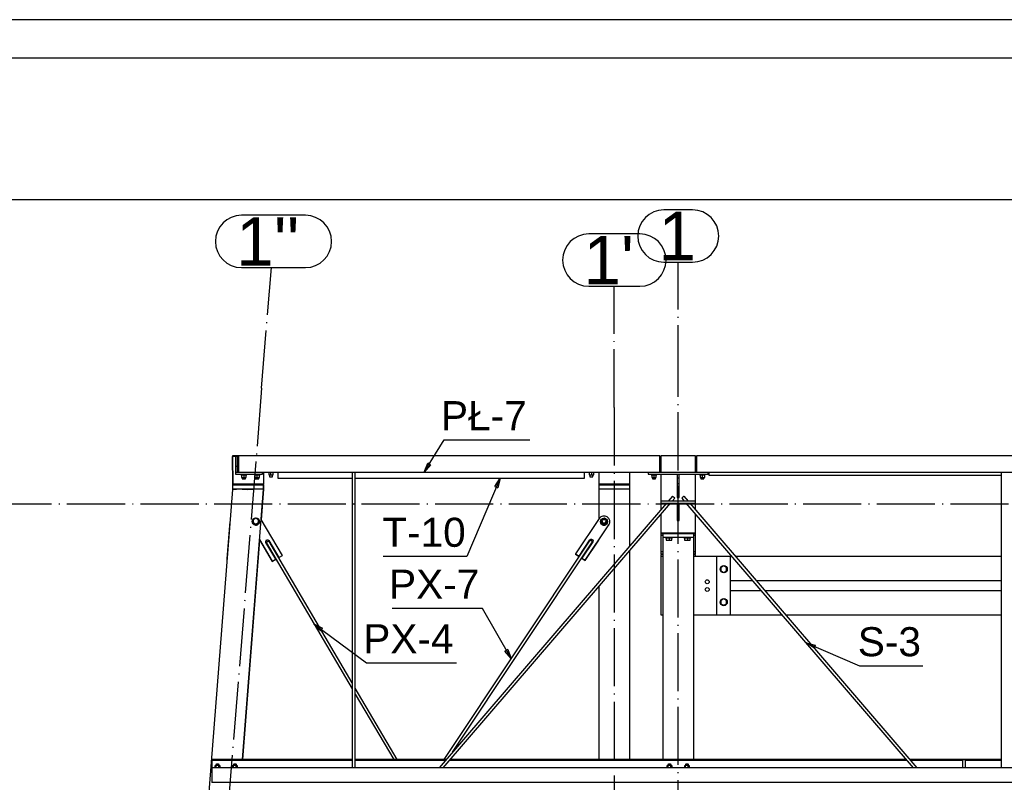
# Paper-space layout 'A0 Advance Steel' of a CAD drawing. Header units: millimetres. Extents: x -21 to 1320, y -7 to 928.
# Tile 21 of 134: x 52 to 154, y 750 to 829. Entities that reach past the tile are written whole.
import ezdxf

# ---------------------------------------------------------------- set-up
doc = ezdxf.new("R2010")
doc.units = ezdxf.units.MM
doc.linetypes.add('ACAD_ISO04W100', pattern=[30, 24, -3, 0, -3])
doc.layers.get('0').update_dxf_attribs({"linetype": 'CONTINUOUS'})
for name, color, linetype in [('AS_Belki', 145, 'CONTINUOUS'), ('AS_Blachy', 30, 'CONTINUOUS'), ('AS_Siatki', 72, 'CONTINUOUS'), ('AS_Sruby', 9, 'CONTINUOUS')]:
    doc.layers.add(name, color=color, linetype=linetype)
doc.styles.add('Arial', font='arial.ttf', dxfattribs={"height": 150})

psp = doc.layouts.new('A0 Advance Steel')

# ---------------------------------------------------------------- linework, layer by layer
at = {"color": 0, "linetype": 'ByBlock', "lineweight": -2}
for p, q in [((93.82, 782.33), (94.21, 783.27)), ((94.49, 783.1), (93.82, 782.33)), ((94.49, 783.1), (94.21, 783.27)), ((101.14, 780.87), (101.68, 781.72)), ((101.68, 781.72), (101.44, 780.74)), ((101.14, 780.87), (101.44, 780.74)), ((83.15, 765.97), (82.45, 766.7)), ((82.45, 766.7), (83.35, 766.24)), ((83.15, 765.97), (83.35, 766.24)), ((134.12, 764.16), (133.26, 764.71)), ((133.26, 764.71), (134.25, 764.47)), ((134.12, 764.16), (134.25, 764.47)), ((102.46, 764.04), (102.17, 763.88)), ((102.81, 763.09), (102.17, 763.88)), ((102.46, 764.04), (102.81, 763.09))]:
    psp.add_line(p, q, dxfattribs=at)
psp.add_lwpolyline([(1275.22, -1.93), (1275.22, 829.07), (-4.78, 829.07), (-4.78, -1.93)], close=True)
at = {"color": 3, "ltscale": 0.25}
for points in [[(1.26, 477.54), (1.26, 825.14), (628.86, 825.14), (628.86, 477.54), (1.26, 477.54)], [(3.26, 479.89), (3.26, 810.49), (626.86, 810.49), (626.86, 479.89), (3.26, 479.89)]]:
    psp.add_lwpolyline(points, dxfattribs=at)
at = {"color": 7}
for points in [[(93.82, 782.33), (95.89, 785.68), (104.75, 785.68)], [(101.68, 781.72), (98.23, 773.64), (89.61, 773.64)], [(102.81, 763.09), (99.85, 768.28), (90.53, 768.28)], [(82.45, 766.7), (87.87, 762.65), (97.19, 762.65)], [(133.26, 764.71), (138.79, 762.34), (145.31, 762.34)]]:
    psp.add_lwpolyline(points, dxfattribs=at)
at = {"layer": 'AS_Belki', "linetype": 'Continuous', "ltscale": 0.25}
for p, q in [((74.68, 784.03), (74.06, 784.03)), ((74.06, 784.03), (74.06, 783.96)), ((74.06, 783.93), (74.06, 783.85)), ((74.06, 783.85), (74.06, 783.85)), ((118.16, 784.03), (74.68, 784.03)), ((74.68, 784.03), (74.68, 782.33)), ((118.16, 782.33), (118.16, 784.03)), ((121.86, 784.03), (118.26, 784.03)), ((118.26, 784.03), (118.26, 784.02)), ((121.86, 784.02), (121.86, 784.03)), ((221.16, 784.03), (121.96, 784.03)), ((121.96, 784.03), (121.96, 782.33)), ((74.68, 782.33), (118.16, 782.33)), ((78.72, 782.33), (78.72, 781.72)), ((78.72, 781.72), (86.4, 781.72)), ((86.4, 782.33), (86.4, 751.83)), ((86.72, 751.83), (86.72, 782.33)), ((86.72, 781.72), (110.4, 781.72)), ((110.4, 781.72), (110.4, 782.33)), ((121.96, 782.33), (221.16, 782.33)), ((123.22, 782.33), (123.22, 782.03)), ((123.22, 782.03), (153.4, 782.03)), ((153.4, 782.33), (153.4, 751.83)), ((74.07, 781.17), (74.06, 781.17)), ((74.06, 781.17), (74.06, 780.99)), ((77.26, 780.99), (77.26, 781.09)), ((77.26, 780.99), (77.26, 780.99)), ((111.86, 781.09), (111.86, 780.99)), ((115.06, 780.99), (115.06, 781.09)), ((74.04, 780.57), (64.23, 654.39)), ((77.25, 780.58), (74.04, 780.57)), ((74.46, 780.57), (74.06, 780.57)), ((76.26, 780.57), (75.06, 780.57)), ((75.08, 752.68), (77.25, 780.58)), ((75.08, 752.68), (77.25, 780.58)), ((75.61, 780.57), (75.59, 780.57)), ((75.73, 780.57), (75.71, 780.57)), ((77.27, 780.58), (76.86, 780.58)), ((77.03, 777.44), (77.27, 780.58)), ((77.03, 777.45), (77.27, 780.58)), ((77.25, 780.58), (77.25, 780.58)), ((77.27, 780.58), (77.27, 780.58)), ((115.06, 780.59), (111.86, 780.59)), ((111.86, 780.59), (111.86, 777.5)), ((115.06, 774.74), (115.06, 780.59)), ((119.46, 779.87), (119.01, 779.35)), ((119.44, 779.35), (119.7, 779.66)), ((120.42, 779.66), (120.69, 779.35)), ((121.11, 779.35), (120.67, 779.87)), ((118.84, 779.15), (95.39, 751.83)), ((95.81, 751.83), (119.26, 779.15)), ((120.86, 779.15), (144.31, 751.83)), ((144.74, 751.83), (121.28, 779.15)), ((118.26, 775.83), (118.26, 774.13)), ((118.46, 775.63), (118.46, 752.68)), ((121.66, 775.83), (121.86, 775.83)), ((121.66, 752.68), (121.66, 775.63)), ((121.86, 774.13), (121.86, 775.83)), ((75.1, 752.68), (76.86, 775.34)), ((75.1, 752.68), (76.87, 775.33)), ((77.53, 775.08), (86.4, 759.97)), ((86.4, 760.6), (77.81, 775.24)), ((110.94, 775.31), (95.88, 752.68)), ((96.77, 753.44), (111.21, 775.14)), ((115.06, 752.68), (115.06, 774.25)), ((118.46, 774.13), (118.26, 774.13)), ((125.6, 773.63), (125.46, 773.63)), ((153.4, 773.63), (126.02, 773.63)), ((111.86, 770.53), (111.86, 752.68)), ((125.46, 767.63), (130.75, 767.63)), ((131.17, 767.63), (153.4, 767.63)), ((91.06, 752.68), (86.72, 760.06)), ((86.72, 759.43), (90.69, 752.68)), ((86.4, 752.68), (71.9, 752.68)), ((71.9, 752.68), (71.9, 752.63)), ((71.9, 752.63), (86.4, 752.63)), ((71.9, 752.63), (71.9, 752.6)), ((71.9, 752.6), (86.4, 752.6)), ((71.9, 752.6), (71.9, 751.83)), ((96.12, 752.68), (86.72, 752.68)), ((86.72, 752.63), (96.07, 752.63)), ((86.72, 752.6), (96.05, 752.6)), ((96.47, 752.6), (143.66, 752.6)), ((96.49, 752.63), (143.63, 752.63)), ((143.59, 752.68), (96.54, 752.68)), ((153.4, 752.68), (144.01, 752.68)), ((144.05, 752.63), (149.49, 752.63)), ((144.08, 752.6), (149.4, 752.6)), ((149.4, 752.62), (149.4, 751.83)), ((149.64, 752.63), (153.4, 752.63)), ((149.72, 751.83), (149.72, 752.62)), ((149.72, 752.6), (153.4, 752.6)), ((222.96, 751.83), (71.9, 751.83)), ((71.9, 751.83), (71.9, 750.34)), ((71.9, 750.34), (222.96, 750.34)), ((71.9, 750.34), (71.9, 750.3))]:
    psp.add_line(p, q, dxfattribs=at)
at = {"layer": 'AS_Belki', "linetype": 'Continuous', "ltscale": 0.25, "extrusion": (-0.650037, -0.757011, 0.06623)}
psp.add_arc((-417.26, 44.34, -668.02), 0.16, 3.255, 183.255, dxfattribs=at)
at = {"layer": 'AS_Belki', "linetype": 'Continuous', "ltscale": 0.25, "extrusion": (0.650037, -0.757011, 0.06623)}
psp.add_arc((599.44, 33.98, -511.93), 0.16, 356.745, 176.745, dxfattribs=at)
at = {"layer": 'AS_Belki', "linetype": 'Continuous', "ltscale": 0.25, "extrusion": (0.504975, -0.859856, 0.075146)}
psp.add_arc((459.52, 47.27, -627.3), 0.16, 357.4736, 177.4736, dxfattribs=at)
at = {"layer": 'AS_Belki', "linetype": 'Continuous', "ltscale": 0.25, "extrusion": (-0.552583, -0.830294, 0.072555)}
psp.add_arc((-337.04, 51.29, -705.05), 0.16, 2.765, 182.765, dxfattribs=at)
at = {"layer": 'AS_Belki', "linetype": 'Continuous', "ltscale": 0.25, "extrusion": (-2.80785e-11, -0.996195, 0.087156)}
psp.add_arc((149.56, 65.59, -749.75), 0.16, 0, 180, dxfattribs=at)
at = {"layer": 'AS_Blachy', "linetype": 'Continuous', "ltscale": 0.25}
for p, q in [((74.07, 781.12), (74.06, 783.96)), ((74.68, 783.96), (74.06, 783.96)), ((74.06, 783.96), (74.06, 783.93)), ((74.06, 783.93), (74.06, 783.85)), ((74.06, 783.85), (74.07, 781.17)), ((74.55, 783.96), (74.35, 783.96)), ((74.35, 783.96), (74.35, 782.96)), ((74.55, 782.96), (74.55, 783.96)), ((121.86, 784.02), (118.26, 784.02)), ((118.26, 784.02), (118.26, 782.33)), ((121.86, 782.33), (121.86, 784.02)), ((74.35, 782.96), (74.55, 782.96)), ((74.35, 782.96), (74.35, 782.33)), ((74.55, 782.33), (74.55, 782.96)), ((121.96, 783.07), (121.86, 783.07)), ((121.86, 782.83), (121.96, 782.83)), ((121.96, 782.81), (121.86, 782.81)), ((74.35, 782.33), (74.37, 782.33)), ((74.37, 782.33), (74.68, 782.33)), ((74.37, 782.33), (74.37, 782.13)), ((74.37, 782.13), (77.16, 782.13)), ((77.16, 782.13), (77.16, 782.33)), ((77.27, 781.12), (77.27, 782.33)), ((111.86, 782.33), (111.86, 781.12)), ((115.06, 781.12), (115.06, 782.33)), ((116.96, 782.33), (116.96, 782.13)), ((116.96, 782.13), (123.16, 782.13)), ((118.16, 782.33), (121.96, 782.33)), ((118.26, 782.13), (118.26, 779.35)), ((119.96, 782.13), (119.96, 781.14)), ((120.16, 781.14), (120.16, 782.13)), ((121.96, 782.57), (121.86, 782.57)), ((121.86, 778.47), (121.86, 782.13)), ((123.16, 782.13), (123.16, 782.33)), ((77.26, 780.99), (74.06, 780.99)), ((74.06, 780.99), (74.06, 780.59)), ((74.07, 781.17), (74.07, 781.09)), ((77.27, 781.12), (74.07, 781.12)), ((74.07, 781.09), (74.07, 781.12)), ((74.07, 781.09), (77.27, 781.09)), ((77.26, 780.59), (77.26, 780.99)), ((77.26, 780.99), (77.26, 780.59)), ((77.27, 781.09), (77.27, 781.12)), ((115.06, 781.12), (111.86, 781.12)), ((111.86, 781.12), (111.86, 781.09)), ((111.86, 781.09), (115.06, 781.09)), ((115.06, 780.99), (111.86, 780.99)), ((111.86, 780.99), (111.86, 780.59)), ((115.06, 781.09), (115.06, 781.12)), ((115.06, 780.59), (115.06, 780.99)), ((120.16, 781.14), (119.96, 781.14)), ((119.96, 781.14), (119.96, 779.74)), ((120.16, 779.74), (120.16, 781.14)), ((76.56, 780.59), (74.06, 780.59)), ((74.46, 780.59), (74.06, 780.59)), ((74.06, 780.59), (74.06, 780.57)), ((75.38, 780.59), (75.06, 780.59)), ((75.56, 780.58), (75.64, 780.57)), ((75.56, 780.58), (75.56, 780.57)), ((77.26, 780.59), (76.56, 780.59)), ((77.26, 780.59), (77.26, 780.59)), ((77.26, 780.59), (77.26, 780.58)), ((77.26, 780.58), (77.26, 780.59)), ((119.96, 779.74), (120.16, 779.74)), ((121.86, 779.35), (118.26, 779.35)), ((118.26, 779.35), (118.26, 779.15)), ((118.26, 779.15), (118.26, 778.47)), ((118.26, 779.15), (121.86, 779.15)), ((119.96, 779.15), (119.96, 778.55)), ((120.16, 778.55), (120.16, 779.15)), ((121.86, 779.15), (121.86, 779.35)), ((111.9, 777.56), (109.47, 773.91)), ((118.26, 777.98), (118.26, 776.06)), ((120.16, 778.55), (119.96, 778.55)), ((119.96, 778.55), (119.96, 777.35)), ((120.16, 777.35), (120.16, 778.55)), ((121.86, 776.06), (121.86, 777.98)), ((73.78, 777.24), (73.46, 773.39)), ((79.2, 773.75), (77.01, 777.47)), ((110.47, 773.25), (112.9, 776.9)), ((112.9, 776.9), (112.9, 776.88)), ((112.99, 777.09), (112.99, 777.12)), ((119.96, 777.35), (120.16, 777.35)), ((121.86, 776.06), (118.26, 776.06)), ((118.26, 776.06), (118.26, 776.03)), ((118.26, 776.03), (118.26, 775.83)), ((118.26, 776.03), (118.46, 776.03)), ((118.26, 775.83), (118.46, 775.83)), ((118.46, 776.03), (121.66, 776.03)), ((118.46, 776.03), (118.46, 775.63)), ((118.46, 775.63), (121.66, 775.63)), ((121.66, 775.63), (121.66, 776.03)), ((121.66, 776.03), (121.86, 776.03)), ((121.86, 776.03), (121.86, 776.06)), ((121.86, 775.83), (121.86, 776.03)), ((76.85, 775.38), (78.16, 773.15)), ((76.85, 775.36), (78.16, 773.13)), ((78.52, 773.36), (77.5, 775.1)), ((77.5, 775.08), (77.5, 775.1)), ((77.51, 775.08), (77.5, 775.08)), ((77.81, 775.28), (78.84, 773.54)), ((77.81, 775.28), (77.81, 775.26)), ((77.81, 775.26), (77.81, 775.28)), ((77.81, 775.26), (78.84, 773.52)), ((109.82, 773.68), (110.94, 775.35)), ((109.82, 773.65), (110.94, 775.33)), ((111.24, 775.15), (110.12, 773.48)), ((110.47, 773.23), (111.86, 775.32)), ((110.94, 775.35), (110.94, 775.33)), ((110.94, 775.33), (110.94, 775.35)), ((111.24, 775.15), (111.23, 775.14)), ((78.84, 773.54), (79.2, 773.75)), ((78.84, 773.52), (79.2, 773.73)), ((78.84, 773.54), (78.84, 773.52)), ((79.2, 773.73), (79.2, 773.75)), ((109.47, 773.91), (109.82, 773.68)), ((109.47, 773.91), (109.47, 773.89)), ((109.47, 773.89), (109.82, 773.65)), ((109.82, 773.65), (109.82, 773.68)), ((118.26, 774.13), (118.26, 773.93)), ((118.26, 773.93), (118.46, 773.93)), ((118.46, 773.83), (118.26, 773.83)), ((118.26, 773.83), (118.26, 773.63)), ((118.46, 773.63), (118.26, 773.63)), ((118.26, 773.63), (118.26, 767.63)), ((121.86, 774.13), (121.66, 774.13)), ((121.66, 773.93), (121.86, 773.93)), ((121.86, 773.83), (121.66, 773.83)), ((124.06, 773.63), (121.66, 773.63)), ((121.86, 773.93), (121.86, 774.13)), ((121.86, 773.63), (121.86, 773.83)), ((124.06, 767.63), (124.06, 773.63)), ((125.46, 773.63), (124.06, 773.63)), ((125.46, 771.13), (125.46, 773.63)), ((73.48, 773.39), (73.46, 773.39)), ((73.46, 773.39), (73.46, 773.31)), ((73.46, 773.31), (73.48, 773.31)), ((78.16, 773.15), (78.52, 773.36)), ((78.16, 773.13), (78.52, 773.34)), ((78.16, 773.15), (78.16, 773.13)), ((78.52, 773.34), (78.52, 773.36)), ((110.12, 773.48), (110.47, 773.25)), ((110.12, 773.48), (110.12, 773.46)), ((110.12, 773.46), (110.47, 773.23)), ((110.47, 773.23), (110.47, 773.25)), ((127.74, 771.13), (125.46, 771.13)), ((125.46, 770.13), (125.46, 771.13)), ((153.4, 771.13), (128.16, 771.13)), ((125.46, 767.63), (125.46, 770.13)), ((125.46, 770.13), (128.6, 770.13)), ((129.02, 770.13), (153.4, 770.13)), ((118.26, 767.63), (118.46, 767.63)), ((121.66, 767.63), (124.06, 767.63)), ((124.06, 767.63), (125.46, 767.63))]:
    psp.add_line(p, q, dxfattribs=at)
for centre in [(123.06, 771.03), (123.06, 770.23)]:
    psp.add_circle(centre, 0.2, dxfattribs=at)
at = {"layer": 'AS_Blachy', "linetype": 'Continuous', "ltscale": 0.25, "extrusion": (-7.88287e-06, 0.087058, 0.996203)}
psp.add_arc((-112.47, -774.27, 67.66), 0.6, 146.4504, 326.4504, dxfattribs=at)
at = {"layer": 'AS_Blachy', "linetype": 'Continuous', "ltscale": 0.25, "extrusion": (7.88287e-06, -0.087058, -0.996203)}
for centre, start, end in [((77.73, -772.24, -67.49), 149.6818, 329.6691), ((77.73, -772.22, -67.48), 183.4161, 329.6691), ((111.16, -772.3, -67.49), 213.556, 33.5432), ((111.16, -772.28, -67.49), 213.556, 356.5839)]:
    psp.add_arc(centre, 0.18, start, end, dxfattribs=at)
at = {"layer": 'AS_Siatki', "color": 20, "linetype": 'Continuous', "ltscale": 0.25}
for p, q in [((121.55, 809.43), (118.58, 809.43)), ((81.58, 808.87), (74.98, 808.87)), ((116.1, 806.94), (110.83, 806.94)), ((118.58, 804.03), (121.55, 804.03)), ((74.98, 803.47), (81.58, 803.47)), ((110.83, 801.54), (116.1, 801.54))]:
    psp.add_line(p, q, dxfattribs=at)
at = {"layer": 'AS_Siatki', "color": 20, "linetype": 'ACAD_ISO04W100', "ltscale": 0.25}
for p, q in [((120.06, 791.53), (120.06, 804.03)), ((77.06, 791.01), (78.06, 803.47)), ((113.46, 789.04), (113.46, 801.54)), ((77.06, 791.01), (53.82, 500.89)), ((77.06, 791.01), (77.06, 791.01)), ((120.06, 501.33), (120.06, 791.53)), ((120.06, 791.53), (120.06, 791.53)), ((113.46, 789.04), (113.46, 498.84)), ((113.46, 789.04), (113.46, 789.04)), ((602.56, 779.03), (27.56, 779.03))]:
    psp.add_line(p, q, dxfattribs=at)
at = {"layer": 'AS_Siatki', "color": 20, "linetype": 'Continuous', "ltscale": 0.25}
for centre, start, end in [((118.58, 806.73), 90, 270), ((121.55, 806.73), 270, 90), ((74.98, 806.17), 90, 270), ((81.58, 806.17), 270, 90), ((110.83, 804.24), 90, 270), ((116.1, 804.24), 270, 90)]:
    psp.add_arc(centre, 2.7, start, end, dxfattribs=at)
at = {"layer": 'AS_Sruby', "linetype": 'Continuous', "ltscale": 0.25}
for p, q in [((74.92, 782.13), (74.92, 782.07)), ((74.92, 782.07), (74.93, 782.07)), ((74.93, 782.07), (74.95, 782.07)), ((74.95, 782.07), (74.97, 782.07)), ((74.97, 782.07), (75.01, 782.07)), ((74.99, 782.07), (74.99, 781.78)), ((74.99, 781.78), (75.22, 781.78)), ((75.01, 782.07), (75.06, 782.07)), ((75.06, 782.07), (75.11, 782.07)), ((75.06, 781.78), (75.06, 781.65)), ((75.06, 781.65), (75.08, 781.65)), ((75.08, 781.65), (75.11, 781.65)), ((75.11, 782.07), (75.16, 782.07)), ((75.11, 781.65), (75.16, 781.65)), ((75.16, 782.07), (75.22, 782.07)), ((75.16, 781.65), (75.22, 781.65)), ((75.22, 782.07), (75.28, 782.07)), ((75.22, 782.07), (75.22, 781.78)), ((75.22, 781.78), (75.46, 781.78)), ((75.22, 781.65), (75.28, 781.65)), ((75.28, 782.07), (75.34, 782.07)), ((75.28, 781.65), (75.34, 781.65)), ((75.34, 782.07), (75.39, 782.07)), ((75.34, 781.65), (75.37, 781.65)), ((75.37, 781.65), (75.38, 781.65)), ((75.38, 781.65), (75.38, 781.78)), ((75.39, 782.07), (75.44, 782.07)), ((75.44, 782.07), (75.47, 782.07)), ((75.46, 781.78), (75.46, 782.07)), ((75.47, 782.07), (75.5, 782.07)), ((75.5, 782.07), (75.52, 782.07)), ((75.52, 782.07), (75.52, 782.13)), ((75.52, 782.07), (75.52, 782.07)), ((76.3, 782.13), (76.3, 782.07)), ((76.3, 782.07), (76.31, 782.07)), ((76.31, 782.07), (76.33, 782.07)), ((76.33, 782.07), (76.35, 782.07)), ((76.35, 782.07), (76.39, 782.07)), ((76.37, 782.07), (76.37, 781.78)), ((76.37, 781.78), (76.6, 781.78)), ((76.39, 782.07), (76.44, 782.07)), ((76.44, 782.07), (76.49, 782.07)), ((76.44, 781.78), (76.44, 781.65)), ((76.44, 781.65), (76.46, 781.65)), ((76.46, 781.65), (76.49, 781.65)), ((76.49, 782.07), (76.54, 782.07)), ((76.49, 781.65), (76.54, 781.65)), ((76.54, 782.07), (76.6, 782.07)), ((76.54, 781.65), (76.6, 781.65)), ((76.6, 782.07), (76.66, 782.07)), ((76.6, 781.78), (76.6, 782.07)), ((76.6, 781.78), (76.84, 781.78)), ((76.6, 781.65), (76.66, 781.65)), ((76.66, 782.07), (76.72, 782.07)), ((76.66, 781.65), (76.72, 781.65)), ((76.72, 782.07), (76.77, 782.07)), ((76.72, 781.65), (76.75, 781.65)), ((76.75, 781.65), (76.76, 781.65)), ((76.76, 781.65), (76.76, 781.78)), ((76.77, 782.07), (76.82, 782.07)), ((76.82, 782.07), (76.85, 782.07)), ((76.84, 781.78), (76.84, 782.07)), ((76.85, 782.07), (76.88, 782.07)), ((76.88, 782.07), (76.9, 782.07)), ((76.9, 782.07), (76.9, 782.13)), ((76.9, 782.07), (76.9, 782.07)), ((77.79, 782.33), (77.79, 782.06)), ((77.79, 782.06), (78.02, 782.06)), ((77.86, 782.06), (77.86, 781.88)), ((77.86, 781.88), (77.88, 781.88)), ((77.88, 781.88), (77.91, 781.88)), ((77.91, 781.88), (77.96, 781.88)), ((77.96, 781.88), (78.02, 781.88)), ((78.02, 782.06), (78.02, 782.33)), ((78.02, 782.06), (78.26, 782.06)), ((78.02, 781.88), (78.09, 781.88)), ((78.09, 781.88), (78.14, 781.88)), ((78.14, 781.88), (78.17, 781.88)), ((78.17, 781.88), (78.18, 781.88)), ((78.18, 781.88), (78.18, 782.06)), ((78.26, 782.06), (78.26, 782.33)), ((110.87, 782.33), (110.87, 782.06)), ((110.87, 782.06), (111.1, 782.06)), ((110.94, 782.06), (110.94, 781.88)), ((110.94, 781.88), (110.96, 781.88)), ((110.96, 781.88), (110.99, 781.88)), ((110.99, 781.88), (111.04, 781.88)), ((111.04, 781.88), (111.1, 781.88)), ((111.1, 782.33), (111.1, 782.06)), ((111.1, 782.06), (111.34, 782.06)), ((111.1, 781.88), (111.16, 781.88)), ((111.16, 781.88), (111.22, 781.88)), ((111.22, 781.88), (111.25, 781.88)), ((111.25, 781.88), (111.26, 781.88)), ((111.26, 781.88), (111.26, 782.06)), ((111.34, 782.06), (111.34, 782.33)), ((117.26, 782.13), (117.26, 782.07)), ((117.26, 782.07), (117.27, 782.07)), ((117.27, 782.07), (117.29, 782.07)), ((117.29, 782.07), (117.31, 782.07)), ((117.31, 782.07), (117.35, 782.07)), ((117.33, 782.07), (117.33, 781.78)), ((117.33, 781.78), (117.56, 781.78)), ((117.35, 782.07), (117.4, 782.07)), ((117.4, 782.07), (117.45, 782.07)), ((117.4, 781.78), (117.4, 781.65)), ((117.4, 781.65), (117.42, 781.65)), ((117.42, 781.65), (117.45, 781.65)), ((117.45, 782.07), (117.5, 782.07)), ((117.45, 781.65), (117.5, 781.65)), ((117.5, 782.07), (117.56, 782.07)), ((117.5, 781.65), (117.56, 781.65)), ((117.56, 782.07), (117.62, 782.07)), ((117.56, 782.07), (117.56, 781.78)), ((117.56, 781.78), (117.8, 781.78)), ((117.56, 781.65), (117.62, 781.65)), ((117.62, 782.07), (117.68, 782.07)), ((117.62, 781.65), (117.68, 781.65)), ((117.68, 782.07), (117.73, 782.07)), ((117.68, 781.65), (117.71, 781.65)), ((117.71, 781.65), (117.72, 781.65)), ((117.72, 781.65), (117.72, 781.78)), ((117.73, 782.07), (117.78, 782.07)), ((117.78, 782.07), (117.81, 782.07)), ((117.8, 781.78), (117.8, 782.07)), ((117.81, 782.07), (117.84, 782.07)), ((117.84, 782.07), (117.86, 782.07)), ((117.86, 782.07), (117.86, 782.13)), ((117.86, 782.07), (117.86, 782.07)), ((122.13, 782.13), (122.14, 782.13)), ((122.13, 782.13), (122.13, 782.13)), ((122.14, 782.13), (122.18, 782.13)), ((122.18, 782.13), (122.23, 782.13)), ((122.23, 782.13), (122.26, 782.13)), ((122.26, 782.13), (122.26, 782.07)), ((122.26, 782.07), (122.27, 782.07)), ((122.27, 782.07), (122.29, 782.07)), ((122.29, 782.07), (122.31, 782.07)), ((122.31, 782.07), (122.35, 782.07)), ((122.33, 782.07), (122.33, 781.78)), ((122.33, 781.78), (122.56, 781.78)), ((122.35, 782.07), (122.4, 782.07)), ((122.4, 782.07), (122.45, 782.07)), ((122.4, 781.78), (122.4, 781.65)), ((122.4, 781.65), (122.42, 781.65)), ((122.42, 781.65), (122.45, 781.65)), ((122.45, 782.07), (122.5, 782.07)), ((122.45, 781.65), (122.5, 781.65)), ((122.5, 782.07), (122.56, 782.07)), ((122.5, 781.65), (122.56, 781.65)), ((122.56, 782.07), (122.62, 782.07)), ((122.56, 781.78), (122.56, 782.07)), ((122.56, 781.78), (122.8, 781.78)), ((122.56, 781.65), (122.62, 781.65)), ((122.62, 782.07), (122.68, 782.07)), ((122.62, 781.65), (122.68, 781.65)), ((122.68, 782.07), (122.73, 782.07)), ((122.68, 781.65), (122.71, 781.65)), ((122.71, 781.65), (122.72, 781.65)), ((122.72, 781.65), (122.72, 781.78)), ((122.73, 782.07), (122.78, 782.07)), ((122.78, 782.07), (122.81, 782.07)), ((122.8, 781.78), (122.8, 782.07)), ((122.81, 782.07), (122.84, 782.07)), ((122.84, 782.07), (122.86, 782.07)), ((122.86, 782.07), (122.86, 782.13)), ((122.86, 782.07), (122.86, 782.07)), ((74.46, 780.59), (74.46, 780.57)), ((75.06, 780.57), (75.06, 780.59)), ((76.26, 780.59), (76.26, 780.57)), ((76.86, 780.58), (76.86, 780.59)), ((76.46, 777.61), (76.17, 777.44)), ((76.75, 777.44), (76.46, 777.61)), ((112.42, 777.59), (112.13, 777.45)), ((112.7, 777.41), (112.42, 777.59)), ((76.09, 777.28), (76.09, 777.27)), ((76.17, 777.44), (76.17, 777.09)), ((76.17, 777.44), (76.17, 777.42)), ((76.46, 776.94), (76.17, 777.11)), ((76.17, 777.11), (76.17, 777.09)), ((76.17, 777.09), (76.46, 776.92)), ((76.75, 777.11), (76.46, 776.94)), ((76.46, 776.92), (76.75, 777.09)), ((76.46, 776.92), (76.46, 776.94)), ((76.75, 777.11), (76.75, 777.44)), ((76.75, 777.09), (76.75, 777.11)), ((76.83, 777.23), (76.83, 777.23)), ((112.03, 777.23), (112.03, 777.23)), ((112.13, 777.45), (112.11, 777.12)), ((112.38, 776.94), (112.11, 777.12)), ((112.11, 777.12), (112.11, 777.09)), ((112.11, 777.09), (112.38, 776.91)), ((112.21, 777.31), (112.21, 777.3)), ((112.68, 777.08), (112.38, 776.94)), ((112.38, 776.91), (112.68, 777.05)), ((112.38, 776.94), (112.38, 776.91)), ((112.6, 777.23), (112.6, 777.24)), ((112.7, 777.41), (112.68, 777.08)), ((112.68, 777.05), (112.7, 777.38)), ((112.68, 777.05), (112.68, 777.08)), ((112.7, 777.38), (112.7, 777.41)), ((112.77, 777.23), (112.77, 777.24)), ((118.74, 775.63), (118.74, 775.57)), ((118.74, 775.57), (118.75, 775.57)), ((118.75, 775.57), (118.77, 775.57)), ((118.77, 775.57), (118.81, 775.57)), ((118.81, 775.57), (118.85, 775.57)), ((118.82, 775.57), (118.82, 775.32)), ((118.85, 775.57), (118.91, 775.57)), ((118.91, 775.57), (118.97, 775.57)), ((118.97, 775.57), (119.04, 775.57)), ((119.04, 775.57), (119.11, 775.57)), ((119.11, 775.57), (119.19, 775.57)), ((119.11, 775.57), (119.11, 775.32)), ((119.19, 775.57), (119.25, 775.57)), ((119.25, 775.57), (119.32, 775.57)), ((119.32, 775.57), (119.38, 775.57)), ((119.38, 775.57), (119.42, 775.57)), ((119.4, 775.32), (119.4, 775.57)), ((119.42, 775.57), (119.46, 775.57)), ((119.46, 775.57), (119.48, 775.57)), ((119.48, 775.57), (119.48, 775.63)), ((119.48, 775.57), (119.48, 775.57)), ((120.64, 775.63), (120.64, 775.57)), ((120.64, 775.57), (120.65, 775.57)), ((120.65, 775.57), (120.67, 775.57)), ((120.67, 775.57), (120.71, 775.57)), ((120.71, 775.57), (120.75, 775.57)), ((120.72, 775.57), (120.72, 775.32)), ((120.75, 775.57), (120.81, 775.57)), ((120.81, 775.57), (120.87, 775.57)), ((120.87, 775.57), (120.94, 775.57)), ((120.94, 775.57), (121.01, 775.57)), ((121.01, 775.57), (121.09, 775.57)), ((121.01, 775.57), (121.01, 775.32)), ((121.09, 775.57), (121.15, 775.57)), ((121.15, 775.57), (121.22, 775.57)), ((121.22, 775.57), (121.28, 775.57)), ((121.28, 775.57), (121.32, 775.57)), ((121.3, 775.32), (121.3, 775.57)), ((121.32, 775.57), (121.36, 775.57)), ((121.36, 775.57), (121.38, 775.57)), ((121.38, 775.57), (121.38, 775.63)), ((121.38, 775.57), (121.38, 775.57)), ((118.82, 775.32), (119.11, 775.32)), ((119.11, 775.32), (119.4, 775.32)), ((120.72, 775.32), (121.01, 775.32)), ((121.01, 775.32), (121.3, 775.32)), ((124.76, 772.67), (124.47, 772.5)), ((124.47, 772.5), (124.47, 772.16)), ((125.05, 772.5), (124.76, 772.67)), ((125.05, 772.16), (125.05, 772.5)), ((124.47, 772.16), (124.76, 772)), ((124.76, 772), (125.05, 772.16)), ((124.76, 769.27), (124.47, 769.1)), ((124.47, 769.1), (124.47, 768.76)), ((124.47, 768.76), (124.76, 768.6)), ((125.05, 769.1), (124.76, 769.27)), ((124.76, 768.6), (125.05, 768.76)), ((125.05, 768.76), (125.05, 769.1)), ((72.34, 752.17), (72.34, 752.06)), ((72.66, 752.06), (72.66, 752.17)), ((74.14, 752.17), (74.14, 752.06)), ((74.46, 752.06), (74.46, 752.17)), ((119, 752.17), (119, 752.06)), ((119.32, 752.06), (119.32, 752.17)), ((120.8, 752.17), (120.8, 752.06)), ((121.12, 752.06), (121.12, 752.17)), ((72.37, 752.06), (72.24, 752.04)), ((72.24, 752.04), (72.24, 751.83)), ((72.64, 752.06), (72.37, 752.06)), ((72.37, 751.83), (72.37, 752.06)), ((72.77, 752.04), (72.64, 752.06)), ((72.64, 751.83), (72.64, 752.06)), ((72.77, 751.83), (72.77, 752.04)), ((74.17, 752.06), (74.04, 752.04)), ((74.04, 752.04), (74.04, 751.83)), ((74.44, 752.06), (74.17, 752.06)), ((74.17, 751.83), (74.17, 752.06)), ((74.57, 752.04), (74.44, 752.06)), ((74.44, 751.83), (74.44, 752.06)), ((74.57, 751.83), (74.57, 752.04)), ((119.03, 752.06), (118.9, 752.04)), ((118.9, 752.04), (118.9, 751.83)), ((119.3, 752.06), (119.03, 752.06)), ((119.03, 751.83), (119.03, 752.06)), ((119.43, 752.04), (119.3, 752.06)), ((119.3, 751.83), (119.3, 752.06)), ((119.43, 751.83), (119.43, 752.04)), ((120.83, 752.06), (120.7, 752.04)), ((120.7, 752.04), (120.7, 751.83)), ((121.1, 752.06), (120.83, 752.06)), ((120.83, 751.83), (120.83, 752.06)), ((121.23, 752.04), (121.1, 752.06)), ((121.1, 751.83), (121.1, 752.06)), ((121.23, 751.83), (121.23, 752.04))]:
    psp.add_line(p, q, dxfattribs=at)
at = {"layer": 'AS_Sruby', "linetype": 'Continuous', "ltscale": 0.25, "extrusion": (-7.88287e-06, 0.087058, 0.996203)}
for centre, radius in [((-76.53, -774.3, 67.67), 0.37), ((-112.47, -774.27, 67.66), 0.37), ((-112.47, -774.31, 67.67), 0.2)]:
    psp.add_circle(centre, radius, dxfattribs=at)
at = {"layer": 'AS_Sruby', "linetype": 'Continuous', "ltscale": 0.25}
for centre in [(124.76, 772.33), (124.76, 768.93)]:
    psp.add_circle(centre, 0.37, dxfattribs=at)
at = {"layer": 'AS_Sruby', "linetype": 'Continuous', "ltscale": 0.25, "extrusion": (-7.88287e-06, 0.087058, 0.996203)}
for centre, radius, start, end in [((-76.53, -774.29, 67.66), 0.37, 356.5745, 176.5745), ((-112.47, -774.27, 67.66), 0.37, 0.2004, 180.2004), ((-112.47, -774.31, 67.67), 0.2, 348.9504, 168.9504)]:
    psp.add_arc(centre, radius, start, end, dxfattribs=at)
at = {"layer": 'AS_Sruby', "linetype": 'Continuous', "ltscale": 0.25, "extrusion": (0, -0.996195, 0.087156)}
for centre in [(72.5, 65.56, -749.31), (119.16, 65.56, -749.31), (120.96, 65.56, -749.31)]:
    psp.add_arc(centre, 0.16, 0, 180, dxfattribs=at)
at = {"layer": 'AS_Sruby', "linetype": 'Continuous', "ltscale": 0.25, "extrusion": (-2.26508e-13, -0.996195, 0.087156)}
psp.add_arc((74.3, 65.56, -749.31), 0.16, 0, 180, dxfattribs=at)

# ---------------------------------------------------------------- texts
at = {"color": 7, "style": 'Arial'}
for s, p in [('PŁ-7', (95.57, 786.68)), ('T-10', (89.51, 774.64)), ('PX-7', (90.21, 769.28)), ('PX-4', (87.55, 763.65)), ('S-3', (138.6, 763.34))]:
    psp.add_text(s, height=3, dxfattribs=at).set_placement(p)
at = {"layer": 'AS_Siatki', "color": 20, "style": 'Arial'}
for s, p in [('1', (118.01, 804.23)), ("1''", (74.42, 803.67)), ("1'", (110.27, 801.74))]:
    psp.add_text(s, height=5, dxfattribs=at).set_placement(p)

doc.saveas('drawing.dxf')
